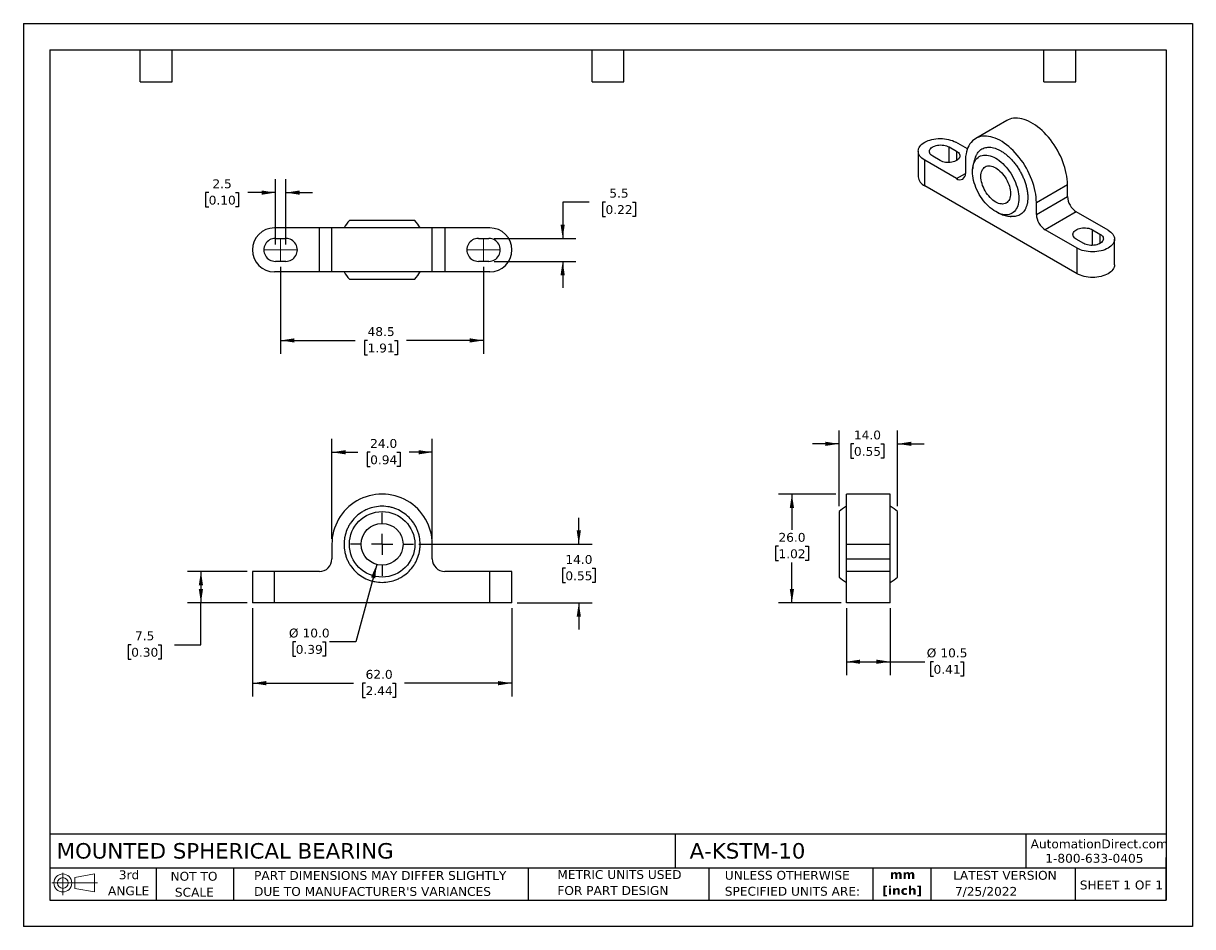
# Model space of a CAD drawing. Header units: millimetres. Extents: x 0 to 279, y 0 to 216.
import ezdxf

# ---------------------------------------------------------------- set-up
doc = ezdxf.new("R2010")
doc.units = ezdxf.units.MM
doc.linetypes.add('SLD-Center', pattern=[19.05, 15.24, -1.27, 1.27, -1.27])
doc.linetypes.add('SLD-Solid', pattern=[0])
doc.layers.add('CENTER', color=40, linetype='SLD-Center')
doc.layers.add('SLD-DEFPOINTS', color=7, linetype='Continuous')
doc.layers.add('DIMENSIONS', color=140, linetype='SLD-Solid', lineweight=25)
doc.layers.add('TEXT', color=140, linetype='SLD-Solid', lineweight=25)
doc.styles.add('SLDTEXTSTYLE0', font='VERDANA.TTF')
doc.styles.add('SLDTEXTSTYLE1', font='VERDANAB.TTF')
doc.dimstyles.new('SLDDIMSTYLE0', dxfattribs={"dimtxt": 2.158008, "dimasz": 3.302, "dimexe": 0, "dimexo": 0.0625, "dimgap": 0.539502, "dimtad": 0, "dimtih": 1, "dimtoh": 1, "dimrnd": 1e-09, "dimzin": 4, "dimdsep": 46, "dimtxsty": 'SLDTEXTSTYLE0', "dimsah": 1, "dimcen": 0.09, "dimadec": 0, "dimazin": 1, "dimtfac": 1, "dimtmove": 0, "dimatfit": 0, "dimfxl": 0, "dimfrac": 2, "dimtolj": 1, "dimtzin": 12, "dimarcsym": 0})
doc.dimstyles.new('SLDDIMSTYLE1', dxfattribs={"dimtxt": 2.158008, "dimasz": 3.302, "dimexe": 0, "dimexo": 0.0625, "dimgap": 0.539502, "dimtad": 0, "dimtih": 1, "dimtoh": 1, "dimrnd": 1e-09, "dimzin": 4, "dimdsep": 46, "dimtxsty": 'SLDTEXTSTYLE0', "dimsah": 1, "dimcen": 0.09, "dimadec": 0, "dimazin": 1, "dimtfac": 1, "dimtofl": 0, "dimtmove": 0, "dimatfit": 3, "dimfxl": 0, "dimfrac": 2, "dimtolj": 1, "dimtzin": 12, "dimarcsym": 0})
doc.dimstyles.new('SLDDIMSTYLE2', dxfattribs={"dimtxt": 2.158008, "dimasz": 3.302, "dimexe": 0, "dimexo": 0.0625, "dimgap": 0.539502, "dimtad": 0, "dimtih": 1, "dimtoh": 1, "dimrnd": 1e-09, "dimzin": 12, "dimdsep": 46, "dimtxsty": 'SLDTEXTSTYLE0', "dimsah": 1, "dimcen": 0.09, "dimadec": 0, "dimazin": 3, "dimtfac": 1, "dimtofl": 0, "dimtmove": 0, "dimatfit": 3, "dimfxl": 0, "dimfrac": 2, "dimtolj": 1, "dimtzin": 12, "dimarcsym": 0})
doc.dimstyles.new('SLDDIMSTYLE3', dxfattribs={"dimtxt": 2.158008, "dimasz": 3.302, "dimexe": 0, "dimexo": 0.0625, "dimgap": 0.539502, "dimtad": 0, "dimtih": 1, "dimtoh": 1, "dimrnd": 1e-09, "dimzin": 4, "dimdsep": 46, "dimtxsty": 'SLDTEXTSTYLE0', "dimsah": 1, "dimcen": 0, "dimadec": 0, "dimazin": 1, "dimtfac": 1, "dimtofl": 0, "dimtmove": 0, "dimatfit": 3, "dimfxl": 0, "dimfrac": 2, "dimtolj": 1, "dimtzin": 12, "dimarcsym": 0})
doc.dimstyles.new('SLDDIMSTYLE4', dxfattribs={"dimtxt": 2.158008, "dimasz": 3.302, "dimexe": 0, "dimexo": 0.0625, "dimgap": 0.539502, "dimtad": 0, "dimtih": 1, "dimtoh": 1, "dimrnd": 1e-09, "dimzin": 12, "dimdsep": 46, "dimtxsty": 'SLDTEXTSTYLE0', "dimsah": 1, "dimcen": 0.09, "dimadec": 0, "dimazin": 3, "dimtfac": 1, "dimtmove": 0, "dimatfit": 0, "dimfxl": 0, "dimfrac": 2, "dimtolj": 1, "dimtzin": 12, "dimarcsym": 0})

# ---------------------------------------------------------------- blocks, each defined once
blk = doc.blocks.new('Block11')
at = {"color": 7, "linetype": 'SLD-Solid', "lineweight": 18}
for p, q in [((0, 2.88), (10.87, 2.88)), ((2.59, 5.31), (2.59, 0)), ((5.48, 4.17), (10.18, 5.03)), ((5.48, 1.6), (5.48, 4.17)), ((10.18, 5.03), (10.18, 0.73)), ((5.48, 1.6), (10.18, 0.73))]:
    blk.add_line(p, q, dxfattribs=at)
for radius in [2.15, 1.29]:
    blk.add_circle((2.59, 2.88), radius, dxfattribs=at)
blk = doc.blocks.new('Block12')
at = {"layer": 'SLD-DEFPOINTS'}
blk.add_blockref('Block11', (0, 0), dxfattribs=at)
blk = doc.blocks.new('SW_NOTE_0')
at = {"layer": 'TEXT', "color": 0, "char_height": 2.117, "attachment_point": 2, "style": 'SLDTEXTSTYLE1'}
for s, insert in [('mm', (2.84, 2.69)), ('[inch]', (2.76, -1.13))]:
    blk.add_mtext(s, dxfattribs=dict(at, insert=insert))
blk = doc.blocks.new('SW_NOTE_0_1')
at = {"layer": 'TEXT', "color": 0, "char_height": 2.1167, "attachment_point": 1, "style": 'SLDTEXTSTYLE0'}
for s, insert in [('UNLESS OTHERWISE ', (0, 2.69)), ('SPECIFIED UNITS ARE:', (0, -1.13))]:
    blk.add_mtext(s, dxfattribs=dict(at, insert=insert))
blk = doc.blocks.new('SW_NOTE_0_2')
at = {"layer": 'TEXT', "color": 0, "char_height": 2.1167, "attachment_point": 1, "style": 'SLDTEXTSTYLE0'}
for s, insert in [('PART DIMENSIONS MAY DIFFER SLIGHTLY ', (0, 2.69)), ("DUE TO MANUFACTURER'S VARIANCES", (0, -1.13))]:
    blk.add_mtext(s, dxfattribs=dict(at, insert=insert))
blk = doc.blocks.new('SW_NOTE_0_3')
at = {"layer": 'TEXT', "color": 0, "char_height": 2.117, "attachment_point": 2, "style": 'SLDTEXTSTYLE0'}
for s, insert in [('NOT TO', (5.26, 2.69)), ('SCALE', (5.35, -1.13))]:
    blk.add_mtext(s, dxfattribs=dict(at, insert=insert))
blk = doc.blocks.new('SW_NOTE_0_4')
at = {"layer": 'TEXT', "color": 0, "char_height": 2.117, "attachment_point": 2, "style": 'SLDTEXTSTYLE0'}
for s, insert in [('3rd', (2.32, 2.69)), ('ANGLE', (2.22, -1.13))]:
    blk.add_mtext(s, dxfattribs=dict(at, insert=insert))
blk = doc.blocks.new('SW_NOTE_0_5')
at = {"layer": 'TEXT', "color": 0, "char_height": 2.1167, "attachment_point": 1, "style": 'SLDTEXTSTYLE0'}
for s, insert in [('METRIC UNITS USED ', (0, 2.69)), ('FOR PART DESIGN', (0, -1.13))]:
    blk.add_mtext(s, dxfattribs=dict(at, insert=insert))
blk = doc.blocks.new('_D')
at = {"layer": 'DIMENSIONS'}
for p, q in [((132.72, 91.39), (132.72, 97.74)), ((94.53, 91.39), (135.9, 91.39)), ((129.52, 85.66), (128.79, 85.66)), ((128.79, 85.66), (128.79, 82.23)), ((135.93, 85.66), (136.65, 85.66)), ((136.65, 85.66), (136.65, 82.23)), ((128.79, 82.23), (129.52, 82.23)), ((136.65, 82.23), (135.93, 82.23)), ((117.99, 77.39), (135.9, 77.39)), ((132.72, 77.39), (132.72, 71.04))]:
    blk.add_line(p, q, dxfattribs=at)
for points in [[(132.72, 91.39), (133.23, 94.69), (132.22, 94.69)], [(132.72, 77.39), (132.22, 74.08), (133.23, 74.08)]]:
    blk.add_solid(points, dxfattribs=at)
at = {"layer": 'DIMENSIONS', "char_height": 2.117, "attachment_point": 1, "style": 'SLDTEXTSTYLE0'}
for s, insert in [('14.0', (129.52, 88.83)), ('0.55', (129.52, 84.92))]:
    blk.add_mtext(s, dxfattribs=dict(at, insert=insert))
blk = doc.blocks.new('_D_1')
at = {"layer": 'DIMENSIONS'}
for p, q in [((54.72, 76.12), (54.72, 55.01)), ((116.72, 76.12), (116.72, 55.01)), ((54.72, 58.19), (78.85, 58.19)), ((81.78, 58.19), (81.05, 58.19)), ((81.05, 58.19), (81.05, 54.76)), ((88.19, 58.19), (88.91, 58.19)), ((88.91, 58.19), (88.91, 54.76)), ((116.72, 58.19), (91.11, 58.19)), ((81.05, 54.76), (81.78, 54.76)), ((88.91, 54.76), (88.19, 54.76))]:
    blk.add_line(p, q, dxfattribs=at)
for points in [[(54.72, 58.19), (58.03, 57.68), (58.03, 58.7)], [(116.72, 58.19), (113.42, 58.7), (113.42, 57.68)]]:
    blk.add_solid(points, dxfattribs=at)
at = {"layer": 'DIMENSIONS', "char_height": 2.117, "attachment_point": 1, "style": 'SLDTEXTSTYLE0'}
for s, insert in [('62.0', (81.78, 61.36)), ('2.44', (81.78, 57.45))]:
    blk.add_mtext(s, dxfattribs=dict(at, insert=insert))
blk = doc.blocks.new('_D_2')
at = {"layer": 'DIMENSIONS'}
for p, q in [((53.45, 84.89), (39.25, 84.89)), ((42.43, 84.89), (42.43, 77.39)), ((53.45, 77.39), (39.25, 77.39)), ((42.43, 67.39), (42.43, 77.39)), ((25.77, 67.39), (25.05, 67.39)), ((25.05, 67.39), (25.05, 63.96)), ((32.19, 67.39), (32.91, 67.39)), ((32.91, 67.39), (32.91, 63.96)), ((36.08, 67.39), (42.43, 67.39)), ((25.05, 63.96), (25.77, 63.96)), ((32.91, 63.96), (32.19, 63.96))]:
    blk.add_line(p, q, dxfattribs=at)
for points in [[(42.43, 84.89), (41.92, 81.58), (42.93, 81.58)], [(42.43, 77.39), (42.93, 80.69), (41.92, 80.69)]]:
    blk.add_solid(points, dxfattribs=at)
at = {"layer": 'DIMENSIONS', "char_height": 2.117, "attachment_point": 1, "style": 'SLDTEXTSTYLE0'}
for s, insert in [('7.5', (26.67, 70.56)), ('0.30', (25.77, 66.64))]:
    blk.add_mtext(s, dxfattribs=dict(at, insert=insert))
blk = doc.blocks.new('_D_3')
at = {"layer": 'DIMENSIONS'}
for p, q in [((84.43, 86.56), (79.48, 68.07)), ((65.08, 68.07), (64.36, 68.07)), ((64.36, 68.07), (64.36, 64.64)), ((71.5, 68.07), (72.22, 68.07)), ((72.22, 68.07), (72.22, 64.64)), ((79.48, 68.07), (73.13, 68.07)), ((64.36, 64.64), (65.08, 64.64)), ((72.22, 64.64), (71.5, 64.64))]:
    blk.add_line(p, q, dxfattribs=at)
blk.add_solid([(84.43, 86.56), (83.08, 83.5), (84.07, 83.24)], dxfattribs=at)
at = {"layer": 'DIMENSIONS', "char_height": 2.117, "attachment_point": 1, "style": 'SLDTEXTSTYLE0'}
for s, insert in [('%%c', (63.46, 71.24)), ('10.0', (66.71, 71.24)), ('0.39', (65.08, 67.33))]:
    blk.add_mtext(s, dxfattribs=dict(at, insert=insert))
blk = doc.blocks.new('_D_4')
at = {"layer": 'DIMENSIONS'}
for p, q in [((73.72, 92.66), (73.72, 116.56)), ((97.72, 92.66), (97.72, 116.56)), ((73.72, 113.39), (79.94, 113.39)), ((82.87, 113.39), (82.14, 113.39)), ((82.14, 113.39), (82.14, 109.96)), ((89.28, 113.39), (90, 113.39)), ((90, 113.39), (90, 109.96)), ((97.72, 113.39), (92.2, 113.39)), ((82.14, 109.96), (82.87, 109.96)), ((90, 109.96), (89.28, 109.96))]:
    blk.add_line(p, q, dxfattribs=at)
for points in [[(73.72, 113.39), (77.03, 112.88), (77.03, 113.9)], [(97.72, 113.39), (94.42, 113.9), (94.42, 112.88)]]:
    blk.add_solid(points, dxfattribs=at)
at = {"layer": 'DIMENSIONS', "char_height": 2.117, "attachment_point": 1, "style": 'SLDTEXTSTYLE0'}
for s, insert in [('24.0', (82.87, 116.56)), ('0.94', (82.87, 112.65))]:
    blk.add_mtext(s, dxfattribs=dict(at, insert=insert))
blk = doc.blocks.new('SW_CENTERMARKSYMBOL_0')
at = {"layer": 'CENTER', "color": 0}
for p, q in [((0, 5.08), (0, 7.54)), ((-5.08, 0), (-7.54, 0)), ((0, 0), (-2.54, 0)), ((0, 0), (0, 2.54)), ((0, 0), (0, -2.54)), ((0, 0), (2.54, 0)), ((5.08, 0), (7.54, 0)), ((0, -5.08), (0, -7.54))]:
    blk.add_line(p, q, dxfattribs=at)
blk = doc.blocks.new('_D_5')
at = {"layer": 'DIMENSIONS'}
for p, q in [((196.66, 76.12), (196.66, 60.14)), ((207.16, 76.12), (207.16, 60.14)), ((196.66, 63.32), (207.16, 63.32)), ((207.16, 63.32), (215.39, 63.32)), ((217.5, 63.32), (216.78, 63.32)), ((216.78, 63.32), (216.78, 59.89)), ((223.92, 63.32), (224.64, 63.32)), ((224.64, 63.32), (224.64, 59.89)), ((216.78, 59.89), (217.5, 59.89)), ((224.64, 59.89), (223.92, 59.89))]:
    blk.add_line(p, q, dxfattribs=at)
for points in [[(196.66, 63.32), (199.96, 62.81), (199.96, 63.82)], [(207.16, 63.32), (203.86, 63.82), (203.86, 62.81)]]:
    blk.add_solid(points, dxfattribs=at)
at = {"layer": 'DIMENSIONS', "char_height": 2.117, "attachment_point": 1, "style": 'SLDTEXTSTYLE0'}
for s, insert in [('%%c', (215.87, 66.49)), ('10.5', (219.13, 66.49)), ('0.41', (217.5, 62.57))]:
    blk.add_mtext(s, dxfattribs=dict(at, insert=insert))
blk = doc.blocks.new('_D_6')
at = {"layer": 'DIMENSIONS'}
for p, q in [((194.91, 100.48), (194.91, 118.58)), ((208.91, 100.48), (208.91, 118.58)), ((194.91, 115.4), (188.56, 115.4)), ((198.47, 115.4), (197.75, 115.4)), ((197.75, 115.4), (197.75, 111.97)), ((204.88, 115.4), (205.61, 115.4)), ((205.61, 115.4), (205.61, 111.97)), ((208.91, 115.4), (215.26, 115.4)), ((197.75, 111.97), (198.47, 111.97)), ((205.61, 111.97), (204.88, 111.97))]:
    blk.add_line(p, q, dxfattribs=at)
for points in [[(194.91, 115.4), (191.61, 115.91), (191.61, 114.9)], [(208.91, 115.4), (212.21, 114.9), (212.21, 115.91)]]:
    blk.add_solid(points, dxfattribs=at)
at = {"layer": 'DIMENSIONS', "char_height": 2.117, "attachment_point": 1, "style": 'SLDTEXTSTYLE0'}
for s, insert in [('14.0', (198.47, 118.58)), ('0.55', (198.47, 114.66))]:
    blk.add_mtext(s, dxfattribs=dict(at, insert=insert))
blk = doc.blocks.new('_D_7')
at = {"layer": 'DIMENSIONS'}
for p, q in [((194.15, 103.39), (180.47, 103.39)), ((183.65, 103.39), (183.65, 94.85)), ((180.44, 90.93), (179.72, 90.93)), ((179.72, 90.93), (179.72, 87.5)), ((186.85, 90.93), (187.58, 90.93)), ((187.58, 90.93), (187.58, 87.5)), ((179.72, 87.5), (180.44, 87.5)), ((183.65, 77.39), (183.65, 87.02)), ((187.58, 87.5), (186.85, 87.5)), ((195.39, 77.39), (180.47, 77.39))]:
    blk.add_line(p, q, dxfattribs=at)
for points in [[(183.65, 103.39), (183.14, 100.09), (184.15, 100.09)], [(183.65, 77.39), (184.15, 80.69), (183.14, 80.69)]]:
    blk.add_solid(points, dxfattribs=at)
at = {"layer": 'DIMENSIONS', "char_height": 2.117, "attachment_point": 1, "style": 'SLDTEXTSTYLE0'}
for s, insert in [('26.0', (180.44, 94.11)), ('1.02', (180.44, 90.19))]:
    blk.add_mtext(s, dxfattribs=dict(at, insert=insert))
blk = doc.blocks.new('_D_8')
at = {"layer": 'DIMENSIONS'}
for p, q in [((61.47, 157.75), (61.47, 136.94)), ((109.97, 157.75), (109.97, 136.94)), ((61.47, 140.12), (79.32, 140.12)), ((82.25, 140.12), (81.52, 140.12)), ((81.52, 140.12), (81.52, 136.69)), ((88.66, 140.12), (89.39, 140.12)), ((89.39, 140.12), (89.39, 136.69)), ((109.97, 140.12), (91.59, 140.12)), ((81.52, 136.69), (82.25, 136.69)), ((89.39, 136.69), (88.66, 136.69))]:
    blk.add_line(p, q, dxfattribs=at)
for points in [[(61.47, 140.12), (64.78, 139.61), (64.78, 140.62)], [(109.97, 140.12), (106.67, 140.62), (106.67, 139.61)]]:
    blk.add_solid(points, dxfattribs=at)
at = {"layer": 'DIMENSIONS', "char_height": 2.117, "attachment_point": 1, "style": 'SLDTEXTSTYLE0'}
for s, insert in [('48.5', (82.25, 143.29)), ('1.91', (82.25, 139.37))]:
    blk.add_mtext(s, dxfattribs=dict(at, insert=insert))
blk = doc.blocks.new('_D_9')
at = {"layer": 'DIMENSIONS'}
for p, q in [((135.22, 173.19), (128.87, 173.19)), ((128.87, 173.19), (128.87, 164.52)), ((139.11, 173.19), (138.39, 173.19)), ((138.39, 173.19), (138.39, 169.77)), ((145.52, 173.19), (146.25, 173.19)), ((146.25, 173.19), (146.25, 169.77)), ((138.39, 169.77), (139.11, 169.77)), ((146.25, 169.77), (145.52, 169.77)), ((112.49, 164.52), (132.05, 164.52)), ((112.49, 159.02), (132.05, 159.02)), ((128.87, 159.02), (128.87, 152.67))]:
    blk.add_line(p, q, dxfattribs=at)
for points in [[(128.87, 164.52), (129.38, 167.82), (128.36, 167.82)], [(128.87, 159.02), (128.36, 155.71), (129.38, 155.71)]]:
    blk.add_solid(points, dxfattribs=at)
at = {"layer": 'DIMENSIONS', "char_height": 2.117, "attachment_point": 1, "style": 'SLDTEXTSTYLE0'}
for s, insert in [('5.5', (140.01, 176.37)), ('0.22', (139.11, 172.45))]:
    blk.add_mtext(s, dxfattribs=dict(at, insert=insert))
blk = doc.blocks.new('_D_10')
at = {"layer": 'DIMENSIONS'}
for p, q in [((60.22, 163.04), (60.22, 178.63)), ((62.72, 163.04), (62.72, 178.63)), ((44.28, 175.45), (43.56, 175.45)), ((43.56, 175.45), (43.56, 172.02)), ((50.69, 175.45), (51.42, 175.45)), ((51.42, 175.45), (51.42, 172.02)), ((60.22, 175.45), (53.62, 175.45)), ((62.72, 175.45), (69.07, 175.45)), ((43.56, 172.02), (44.28, 172.02)), ((51.42, 172.02), (50.69, 172.02))]:
    blk.add_line(p, q, dxfattribs=at)
for points in [[(60.22, 175.45), (56.92, 175.96), (56.92, 174.94)], [(62.72, 175.45), (66.03, 174.94), (66.03, 175.96)]]:
    blk.add_solid(points, dxfattribs=at)
at = {"layer": 'DIMENSIONS', "char_height": 2.117, "attachment_point": 1, "style": 'SLDTEXTSTYLE0'}
for s, insert in [('2.5', (45.18, 178.62)), ('0.10', (44.28, 174.71))]:
    blk.add_mtext(s, dxfattribs=dict(at, insert=insert))

msp = doc.modelspace()

# ---------------------------------------------------------------- linework, layer by layer
at = {"color": 7, "linetype": 'SLD-Solid'}
for p, q in [((0.002, 215.903), (0.002, 0.003)), ((0.002, 215.903), (279.402, 215.903)), ((279.402, 215.903), (279.402, 0.003)), ((279.402, 0.003), (0.002, 0.003))]:
    msp.add_line(p, q, dxfattribs=at)
for p, q in [((235.008, 192.682), (227.583, 188.396)), ((225.582, 185.886), (222.799, 187.492)), ((213.837, 185.349), (213.837, 179.225)), ((221.208, 186.37), (222.976, 185.349)), ((221.208, 182.642), (221.208, 186.37)), ((222.976, 185.349), (222.976, 183.104)), ((222.976, 178.818), (215.374, 183.206)), ((215.374, 177.082), (215.374, 183.206)), ((219.087, 183.104), (217.319, 184.124)), ((225.097, 182.901), (225.097, 180.043)), ((222.976, 178.818), (225.097, 180.042)), ((251.79, 156.059), (215.374, 177.082)), ((242.068, 173.104), (249.492, 177.39)), ((249.492, 174.532), (249.492, 177.39)), ((242.068, 170.246), (249.492, 174.532)), ((242.068, 170.246), (242.068, 173.104)), ((251.614, 170.858), (244.189, 166.572)), ((259.215, 166.47), (251.614, 170.858)), ((85.723, 168.766), (77.897, 168.766)), ((93.549, 168.766), (85.723, 168.766)), ((70.723, 167.016), (59.973, 167.016)), ((70.723, 156.516), (70.723, 167.016)), ((73.723, 167.016), (70.723, 167.016)), ((73.723, 156.516), (73.723, 167.016)), ((97.723, 167.016), (73.723, 167.016)), ((97.723, 156.516), (97.723, 167.016)), ((100.723, 167.016), (97.723, 167.016)), ((100.723, 167.016), (100.723, 156.516)), ((111.473, 167.016), (100.723, 167.016)), ((251.79, 162.184), (244.189, 166.572)), ((255.503, 166.572), (257.271, 165.551)), ((255.503, 162.844), (255.503, 166.572)), ((257.271, 165.551), (257.271, 163.306)), ((60.223, 164.516), (62.723, 164.516)), ((108.723, 164.516), (111.223, 164.516)), ((253.381, 163.306), (251.614, 164.327)), ((251.79, 156.059), (251.79, 162.184)), ((260.753, 158.203), (260.753, 164.327)), ((70.723, 156.516), (59.973, 156.516)), ((62.723, 159.016), (60.223, 159.016)), ((73.723, 156.516), (70.723, 156.516)), ((97.723, 156.516), (73.723, 156.516)), ((100.723, 156.516), (97.723, 156.516)), ((111.473, 156.516), (100.723, 156.516)), ((111.223, 159.016), (108.723, 159.016)), ((77.897, 154.766), (85.723, 154.766)), ((85.723, 154.766), (93.549, 154.766)), ((207.162, 103.387), (196.662, 103.387)), ((196.662, 91.386), (196.662, 103.387)), ((207.162, 91.386), (207.162, 103.387)), ((194.912, 99.212), (194.912, 83.56)), ((208.912, 83.56), (208.912, 99.212)), ((73.723, 91.386), (73.723, 87.886)), ((97.723, 87.886), (97.723, 91.386)), ((196.662, 91.386), (207.162, 91.386)), ((196.662, 87.886), (196.662, 91.386)), ((207.162, 87.886), (207.162, 91.386)), ((196.662, 87.886), (207.162, 87.886)), ((196.662, 84.886), (196.662, 87.886)), ((207.162, 84.886), (207.162, 87.886)), ((54.723, 84.886), (54.723, 77.386)), ((59.973, 84.886), (54.723, 84.886)), ((70.723, 84.886), (59.973, 84.886)), ((59.973, 77.386), (59.973, 84.886)), ((111.473, 84.886), (100.723, 84.886)), ((111.473, 77.386), (111.473, 84.886)), ((116.723, 84.886), (111.473, 84.886)), ((116.723, 77.386), (116.723, 84.886)), ((196.662, 77.386), (196.662, 84.886)), ((207.162, 84.886), (196.662, 84.886)), ((207.162, 77.386), (207.162, 84.886)), ((59.973, 77.386), (54.723, 77.386)), ((111.473, 77.386), (59.973, 77.386)), ((116.723, 77.386), (111.473, 77.386)), ((207.162, 77.386), (196.662, 77.386))]:
    msp.add_line(p, q)
at = {"color": 7, "linetype": 'SLD-Center', "lineweight": 18}
for p, q in [((61.473, 164.516), (61.473, 159.016)), ((109.973, 164.516), (109.973, 159.016)), ((57.473, 161.766), (65.473, 161.766)), ((105.973, 161.766), (113.973, 161.766))]:
    msp.add_line(p, q, dxfattribs=at)
at = {"flags": 128}
for points in [[(249.492, 177.39), (249.475, 178.028), (249.423, 178.683), (249.336, 179.353), (249.215, 180.036), (249.06, 180.727), (248.873, 181.425), (248.652, 182.127), (248.401, 182.829), (248.119, 183.529), (247.808, 184.224), (247.469, 184.911), (247.103, 185.587), (246.712, 186.249), (246.298, 186.896), (245.862, 187.523), (245.406, 188.129), (244.932, 188.711), (244.442, 189.266), (243.938, 189.793), (243.422, 190.289), (242.895, 190.752), (242.361, 191.181), (241.822, 191.572), (241.279, 191.926), (240.735, 192.24), (240.192, 192.513), (239.653, 192.744), (239.119, 192.933), (238.593, 193.077), (238.076, 193.177), (237.572, 193.232), (237.082, 193.243), (236.608, 193.208), (236.152, 193.129), (235.716, 193.004), (235.302, 192.836), (235.008, 192.682)], [(215.374, 183.206), (215.028, 183.426), (214.722, 183.665), (214.457, 183.92), (214.236, 184.189), (214.063, 184.469), (213.938, 184.758), (213.862, 185.052), (213.837, 185.349), (213.862, 185.646), (213.938, 185.94), (214.063, 186.229), (214.236, 186.509), (214.457, 186.778), (214.722, 187.033), (215.028, 187.272), (215.374, 187.492), (215.756, 187.692), (216.17, 187.869), (216.612, 188.022), (217.078, 188.149), (217.563, 188.249), (218.063, 188.322), (218.572, 188.365), (219.087, 188.38), (219.601, 188.365), (220.111, 188.322), (220.611, 188.249), (221.096, 188.149), (221.562, 188.022), (222.003, 187.869), (222.417, 187.692), (222.799, 187.492)], [(242.068, 173.104), (242.05, 173.742), (241.998, 174.397), (241.911, 175.067), (241.79, 175.75), (241.636, 176.441), (241.448, 177.139), (241.228, 177.841), (240.976, 178.543), (240.694, 179.243), (240.383, 179.938), (240.044, 180.625), (239.678, 181.301), (239.287, 181.963), (238.873, 182.61), (238.437, 183.237), (237.981, 183.843), (237.508, 184.425), (237.017, 184.98), (236.513, 185.507), (235.997, 186.003), (235.471, 186.466), (234.937, 186.895), (234.397, 187.286), (233.854, 187.64), (233.31, 187.954), (232.768, 188.227), (232.228, 188.458), (231.694, 188.646), (231.168, 188.791), (230.652, 188.891), (230.147, 188.946), (229.657, 188.957), (229.183, 188.922), (228.728, 188.842), (228.292, 188.718), (227.877, 188.55), (227.487, 188.339), (227.121, 188.085), (226.782, 187.789), (226.471, 187.454), (226.189, 187.079), (225.937, 186.668), (225.717, 186.22), (225.529, 185.739), (225.374, 185.226), (225.253, 184.684), (225.167, 184.114), (225.115, 183.519), (225.097, 182.901)], [(217.319, 184.124), (217.072, 184.288), (216.866, 184.469), (216.705, 184.665), (216.592, 184.871), (216.528, 185.085), (216.515, 185.301), (216.553, 185.517), (216.642, 185.727), (216.78, 185.929), (216.964, 186.118), (217.191, 186.29), (217.456, 186.444), (217.755, 186.575), (218.082, 186.681), (218.432, 186.76), (218.796, 186.812), (219.17, 186.834), (219.545, 186.826), (219.915, 186.789), (220.272, 186.724), (220.611, 186.631), (220.925, 186.512), (221.208, 186.37)], [(222.976, 185.349), (223.223, 185.186), (223.428, 185.005), (223.59, 184.809), (223.703, 184.602), (223.767, 184.389), (223.78, 184.172), (223.741, 183.957), (223.652, 183.746), (223.515, 183.545), (223.331, 183.356), (223.104, 183.183), (222.839, 183.03), (222.54, 182.899), (222.212, 182.793), (221.863, 182.713), (221.499, 182.662), (221.125, 182.64), (220.75, 182.647), (220.38, 182.684), (220.022, 182.75), (219.683, 182.843), (219.37, 182.962), (219.087, 183.104)], [(232.345, 183.678), (232.779, 183.408), (233.211, 183.1), (233.637, 182.756), (234.055, 182.378), (234.463, 181.969), (234.857, 181.531), (235.237, 181.067), (235.598, 180.58), (235.939, 180.072), (236.258, 179.548), (236.553, 179.009), (236.822, 178.46), (237.064, 177.903), (237.276, 177.343), (237.458, 176.782), (237.608, 176.224), (237.726, 175.673), (237.811, 175.132), (237.862, 174.604), (237.879, 174.093), (237.862, 173.602), (237.811, 173.133), (237.726, 172.69), (237.608, 172.275), (237.458, 171.891), (237.276, 171.54), (237.064, 171.225), (236.822, 170.947), (236.553, 170.708), (236.258, 170.51), (235.939, 170.354), (235.598, 170.24), (235.237, 170.17), (234.857, 170.144), (234.463, 170.161), (234.055, 170.223), (233.637, 170.328), (233.211, 170.476), (232.779, 170.667), (232.345, 170.897), (231.911, 171.168), (231.479, 171.476), (231.053, 171.82), (230.635, 172.197), (230.227, 172.606), (229.833, 173.044), (229.454, 173.508), (229.092, 173.996), (228.751, 174.503), (228.432, 175.028), (228.137, 175.567), (227.868, 176.116), (227.627, 176.673), (227.414, 177.233), (227.232, 177.794), (227.082, 178.352), (226.964, 178.903), (226.879, 179.444), (226.828, 179.971), (226.811, 180.483), (226.828, 180.974), (226.879, 181.443), (226.964, 181.886), (227.082, 182.301), (227.232, 182.685), (227.414, 183.036), (227.627, 183.351), (227.868, 183.629), (228.137, 183.867), (228.432, 184.066), (228.751, 184.222), (229.092, 184.336), (229.454, 184.406), (229.833, 184.432), (230.227, 184.414), (230.635, 184.353), (231.053, 184.248), (231.479, 184.099), (231.911, 183.909), (232.345, 183.678)], [(232.345, 181.371), (232.692, 181.151), (233.035, 180.894), (233.371, 180.602), (233.698, 180.279), (234.012, 179.926), (234.309, 179.549), (234.588, 179.149), (234.845, 178.732), (235.078, 178.3), (235.285, 177.859), (235.463, 177.412), (235.611, 176.965), (235.728, 176.52), (235.813, 176.083), (235.864, 175.657), (235.881, 175.247), (235.864, 174.857), (235.813, 174.49), (235.728, 174.15), (235.611, 173.84), (235.463, 173.563), (235.285, 173.323), (235.078, 173.12), (234.845, 172.958), (234.588, 172.837), (234.309, 172.759), (234.012, 172.725), (233.698, 172.735), (233.371, 172.789), (233.035, 172.885), (232.692, 173.025), (232.345, 173.205), (231.998, 173.425), (231.655, 173.682), (231.319, 173.973), (230.992, 174.297), (230.678, 174.649), (230.381, 175.027), (230.102, 175.427), (229.845, 175.844), (229.612, 176.276), (229.405, 176.717), (229.227, 177.163), (229.079, 177.611), (228.962, 178.056), (228.877, 178.493), (228.826, 178.919), (228.809, 179.329), (228.826, 179.719), (228.877, 180.086), (228.962, 180.426), (229.079, 180.736), (229.227, 181.013), (229.405, 181.253), (229.612, 181.456), (229.845, 181.618), (230.102, 181.739), (230.381, 181.816), (230.678, 181.851), (230.992, 181.841), (231.319, 181.787), (231.655, 181.69), (231.998, 181.551), (232.345, 181.371)], [(251.614, 164.327), (251.367, 164.49), (251.161, 164.671), (251, 164.867), (250.886, 165.073), (250.823, 165.287), (250.81, 165.503), (250.848, 165.719), (250.937, 165.929), (251.075, 166.131), (251.259, 166.32), (251.485, 166.492), (251.751, 166.646), (252.05, 166.777), (252.377, 166.883), (252.726, 166.962), (253.091, 167.014), (253.464, 167.036), (253.839, 167.028), (254.209, 166.992), (254.567, 166.926), (254.906, 166.833), (255.22, 166.714), (255.503, 166.572)], [(259.215, 166.47), (259.561, 166.249), (259.868, 166.01), (260.133, 165.755), (260.353, 165.486), (260.527, 165.206), (260.652, 164.918), (260.727, 164.624), (260.753, 164.327), (260.727, 164.03), (260.652, 163.735), (260.527, 163.447), (260.353, 163.167), (260.133, 162.898), (259.868, 162.643), (259.561, 162.404), (259.215, 162.184), (258.833, 161.984), (258.419, 161.807), (257.978, 161.654), (257.512, 161.527), (257.027, 161.426), (256.527, 161.354), (256.017, 161.31), (255.503, 161.296), (254.988, 161.31), (254.479, 161.354), (253.979, 161.426), (253.494, 161.527), (253.028, 161.654), (252.586, 161.807), (252.172, 161.984), (251.79, 162.184)], [(257.271, 165.551), (257.517, 165.388), (257.723, 165.207), (257.884, 165.011), (257.998, 164.804), (258.062, 164.591), (258.074, 164.374), (258.036, 164.159), (257.947, 163.948), (257.809, 163.747), (257.625, 163.558), (257.399, 163.385), (257.133, 163.232), (256.834, 163.101), (256.507, 162.995), (256.158, 162.915), (255.793, 162.864), (255.42, 162.842), (255.045, 162.849), (254.675, 162.886), (254.317, 162.952), (253.978, 163.045), (253.664, 163.164), (253.381, 163.306)], [(260.753, 158.203), (260.753, 158.203), (260.727, 157.905), (260.652, 157.611), (260.527, 157.323), (260.353, 157.043), (260.133, 156.774), (259.868, 156.519), (259.561, 156.28), (259.215, 156.059), (258.833, 155.86), (258.419, 155.683), (257.978, 155.53), (257.512, 155.402), (257.027, 155.302), (256.527, 155.23), (256.017, 155.186), (255.503, 155.172), (254.988, 155.186), (254.479, 155.23), (253.979, 155.302), (253.494, 155.402), (253.028, 155.53), (252.586, 155.683), (252.172, 155.86), (251.79, 156.059)]]:
    msp.add_lwpolyline(points, dxfattribs=at)
for radius in [7.826, 5]:
    msp.add_circle((85.723, 91.386), radius)
for centre, radius, start, end in [((216.464, 179.487), 2.64, 185.69468, 245.62499), ((223.804, 179.833), 1.31, 230.79671, 9.21404), ((254.098, 174.742), 4.61, 182.60548, 237.39452), ((85.723, 161.766), 10.5, 138.18969, 150), ((85.723, 161.766), 10.5, 30, 41.81031), ((246.673, 170.456), 4.61, 182.60548, 237.39452), ((59.973, 161.766), 5.25, 90.00035, 269.99965), ((111.473, 161.766), 5.25, 270.00035, 89.99965), ((60.223, 161.766), 2.75, 89.99951, 270), ((62.723, 161.766), 2.75, 269.99951, 90), ((108.723, 161.766), 2.75, 89.99951, 270), ((111.223, 161.766), 2.75, 269.99951, 90), ((85.723, 161.766), 10.5, 210, 221.81031), ((85.723, 161.766), 10.5, 318.18969, 330), ((85.723, 91.387), 12, 359.9926, 180.0074), ((201.912, 91.386), 10.5, 120, 131.81031), ((201.912, 91.386), 10.5, 48.18969, 60), ((70.723, 87.886), 3, 270, 360), ((100.723, 87.886), 3, 180, 270), ((201.912, 91.386), 10.5, 228.18969, 240), ((201.912, 91.386), 10.5, 300, 311.81031)]:
    msp.add_arc(centre, radius, start, end)
for points, knots in [([(227.517, 183.962), (227.519, 183.969), (227.588, 184.204), (227.795, 184.601), (228.142, 185.132), (228.566, 185.566), (229.051, 185.908), (229.594, 186.148), (230.187, 186.285), (230.822, 186.319), (231.494, 186.246), (232.191, 186.069), (232.89, 185.803), (233.357, 185.55), (233.582, 185.427)], [0, 0, 0, 0, 0.00291801, 0.09400251, 0.18508701, 0.27646196, 0.36754646, 0.45863096, 0.55000591, 0.64109041, 0.7321749, 0.82354986, 0.91463435, 1, 1, 1, 1]), ([(233.582, 185.427), (233.823, 185.279), (234.305, 184.982), (235.019, 184.424), (235.715, 183.793), (236.384, 183.085), (237.017, 182.314), (237.608, 181.489), (238.146, 180.619), (238.628, 179.716), (239.046, 178.792), (239.394, 177.858), (239.67, 176.926), (239.869, 176.007), (239.987, 175.113), (240.025, 174.256), (239.983, 173.446), (239.858, 172.694), (239.654, 172.009), (239.375, 171.399), (239.021, 170.874), (238.599, 170.438), (238.114, 170.096), (237.571, 169.856), (236.977, 169.722), (236.408, 169.681), (236.026, 169.732), (235.869, 169.754)], [0, 0, 0, 0, 0.04044543, 0.08101984, 0.12146527, 0.1619107, 0.20248511, 0.24293054, 0.28337597, 0.32395038, 0.36439581, 0.40484124, 0.44541565, 0.48586108, 0.52630652, 0.56688092, 0.60732635, 0.64777179, 0.68834619, 0.72879162, 0.76923706, 0.80981146, 0.8502569, 0.89070233, 0.93127673, 0.97172217, 1, 1, 1, 1]), ([(227.567, 184.098), (227.485, 183.883), (227.319, 183.453), (227.124, 182.785), (226.972, 182.103), (226.879, 181.535), (226.851, 181.194), (226.842, 181.087)], [0, 0, 0, 0, 0.2221023, 0.4453163, 0.6699297, 0.8963389, 1, 1, 1, 1]), ([(232.88, 170.624), (232.953, 170.588), (233.219, 170.46), (233.697, 170.276), (234.312, 170.07), (234.944, 169.906), (235.518, 169.789), (235.883, 169.744), (236.031, 169.726)], [0, 0, 0, 0, 0.07389409, 0.26930774, 0.46632329, 0.66466463, 0.86410782, 1, 1, 1, 1]), ([(85.723, 100.479), (86.324, 100.479), (86.914, 100.42), (87.786, 100.247), (88.074, 100.175), (88.645, 100.002), (88.929, 99.9), (89.755, 99.558), (90.277, 99.279), (91.266, 98.619), (91.734, 98.235), (92.573, 97.396), (92.949, 96.938), (93.448, 96.193), (93.602, 95.935), (93.883, 95.41), (94.136, 94.874), (94.337, 94.316), (94.51, 93.747), (94.583, 93.455), (94.758, 92.575), (94.816, 91.985), (94.817, 91.095), (94.802, 90.798), (94.744, 90.202), (94.7, 89.905), (94.526, 89.031), (94.355, 88.464), (94.013, 87.638), (93.885, 87.366), (93.603, 86.839), (93.451, 86.584), (92.957, 85.845), (92.582, 85.385), (91.734, 84.536), (91.274, 84.159), (90.535, 83.665), (90.281, 83.512), (89.755, 83.23), (89.483, 83.101), (88.656, 82.758), (88.09, 82.586), (86.925, 82.353), (86.324, 82.293), (85.122, 82.293), (84.532, 82.351), (83.66, 82.525), (83.372, 82.597), (82.801, 82.77), (82.517, 82.871), (81.691, 83.214), (81.169, 83.493), (80.18, 84.153), (79.713, 84.537), (78.874, 85.375), (78.497, 85.833), (77.999, 86.579), (77.844, 86.837), (77.563, 87.362), (77.31, 87.898), (77.11, 88.456), (76.937, 89.025), (76.863, 89.317), (76.688, 90.197), (76.63, 90.787), (76.63, 91.676), (76.644, 91.973), (76.702, 92.569), (76.746, 92.866), (76.92, 93.741), (77.092, 94.308), (77.433, 95.134), (77.561, 95.406), (77.843, 95.933), (77.995, 96.188), (78.489, 96.927), (78.864, 97.386), (79.712, 98.236), (80.173, 98.613), (80.911, 99.107), (81.165, 99.26), (81.691, 99.542), (81.964, 99.671), (82.79, 100.014), (83.357, 100.186), (84.521, 100.419), (85.122, 100.479), (85.723, 100.479)], [0, 0, 0, 0, 0.03125, 0.03125, 0.046875, 0.046875, 0.0625, 0.0625, 0.09375, 0.09375, 0.125, 0.125, 0.15625, 0.15625, 0.171875, 0.171875, 0.1875, 0.203125, 0.203125, 0.21875, 0.21875, 0.25, 0.25, 0.265625, 0.265625, 0.28125, 0.28125, 0.3125, 0.3125, 0.328125, 0.328125, 0.34375, 0.34375, 0.375, 0.375, 0.40625, 0.40625, 0.421875, 0.421875, 0.4375, 0.4375, 0.46875, 0.46875, 0.5, 0.5, 0.53125, 0.53125, 0.546875, 0.546875, 0.5625, 0.5625, 0.59375, 0.59375, 0.625, 0.625, 0.65625, 0.65625, 0.671875, 0.671875, 0.6875, 0.703125, 0.703125, 0.71875, 0.71875, 0.75, 0.75, 0.765625, 0.765625, 0.78125, 0.78125, 0.8125, 0.8125, 0.828125, 0.828125, 0.84375, 0.84375, 0.875, 0.875, 0.90625, 0.90625, 0.921875, 0.921875, 0.9375, 0.9375, 0.96875, 0.96875, 1, 1, 1, 1])]:
    msp.add_open_spline(points, degree=3, knots=knots)
at = {"layer": 'TEXT'}
for p, q in [((6.35, 209.55), (273.05, 209.55)), ((6.35, 209.55), (6.35, 6.35)), ((27.94, 201.93), (27.94, 209.55)), ((35.56, 201.93), (35.56, 209.55)), ((135.89, 201.93), (135.89, 209.55)), ((143.51, 201.93), (143.51, 209.55)), ((243.84, 201.93), (243.84, 209.55)), ((251.46, 201.93), (251.46, 209.55)), ((273.05, 209.55), (273.05, 6.35)), ((27.94, 201.93), (35.56, 201.93)), ((135.89, 201.93), (143.51, 201.93)), ((243.84, 201.93), (251.46, 201.93)), ((273.05, 22.126), (6.35, 22.126)), ((155.759, 22.126), (155.759, 13.97)), ((239.575, 22.126), (239.575, 13.97)), ((273.05, 6.35), (273.05, 16.51)), ((273.05, 13.97), (6.35, 13.97)), ((31.75, 13.97), (31.75, 6.35)), ((50.212, 13.97), (50.212, 6.35)), ((120.646, 13.97), (120.646, 6.35)), ((163.78, 13.97), (163.78, 6.35)), ((203.024, 13.97), (203.024, 6.35)), ((216.812, 13.97), (216.812, 6.35)), ((251.349, 13.97), (251.349, 6.35)), ((6.35, 6.35), (273.05, 6.35))]:
    msp.add_line(p, q, dxfattribs=at)

# ---------------------------------------------------------------- block references
at = {"layer": 'CENTER'}
msp.add_blockref('SW_CENTERMARKSYMBOL_0', (85.723, 91.386), dxfattribs=at)
at = {"layer": 'SLD-DEFPOINTS'}
msp.add_blockref('Block12', (6.838, 7.554), dxfattribs=at)
at = {"layer": 'TEXT'}
for name, p in [('SW_NOTE_0_4', (22.932, 10.755)), ('SW_NOTE_0_3', (35.51, 10.407)), ('SW_NOTE_0_2', (55.119, 10.604)), ('SW_NOTE_0_5', (127.604, 10.82)), ('SW_NOTE_0_1', (167.608, 10.642)), ('SW_NOTE_0', (207.255, 10.849))]:
    msp.add_blockref(name, p, dxfattribs=at)

# ---------------------------------------------------------------- texts
at = {"layer": 'TEXT', "style": 'SLDTEXTSTYLE0'}
for s, insert, char_height, attachment_point in [('MOUNTED SPHERICAL BEARING', (7.966, 19.973), 3.70417, 1), ('A-KSTM-10', (159.208, 19.973), 3.7042, 1), ('AutomationDirect.com', (240.695, 20.836), 2.11667, 1), ('1-800-633-0405', (244.192, 17.397), 2.11667, 1), ('LATEST VERSION', (234.552, 13.324), 2.11667, 2), ('7/25/2022', (222.613, 9.486), 2.1167, 1), ('SHEET 1 OF 1', (252.441, 11.011), 2.11667, 1)]:
    msp.add_mtext(s, dxfattribs=dict(at, insert=insert, char_height=char_height, attachment_point=attachment_point))

# ---------------------------------------------------------------- dimensions: what is measured, and where the dimension line sits
at = {"layer": 'DIMENSIONS'}
for base, p1, p2, dimstyle, picture, middle in [((62.723, 175.45), (60.223, 161.766), (62.723, 161.766), 'SLDDIMSTYLE4', '_D_10', (47.488, 175.45)), ((194.912, 115.404), (208.912, 99.212), (194.912, 99.212), 'SLDDIMSTYLE0', '_D_6', (201.677, 115.404)), ((97.723, 113.387), (73.723, 91.386), (97.723, 91.386), 'SLDDIMSTYLE1', '_D_4', (86.072, 113.387)), ((54.723, 58.187), (116.723, 77.386), (54.723, 77.386), 'SLDDIMSTYLE1', '_D_1', (84.983, 58.187))]:
    dim = msp.add_linear_dim(base=base, p1=p1, p2=p2, dimstyle=dimstyle, dxfattribs=at)
    dim.commit()
    dim.dimension.update_dxf_attribs({"geometry": picture, "text_midpoint": middle, "dimtype": 160})
for base, p1, p2, angle, dimstyle, picture, middle in [((128.871, 164.516), (111.223, 159.016), (111.223, 164.516), 90, 'SLDDIMSTYLE4', '_D_9', (128.871, 173.195)), ((109.973, 140.115), (61.473, 159.016), (109.973, 159.016), 359.99976, 'SLDDIMSTYLE2', '_D_8', (85.454, 140.116)), ((183.646, 77.386), (196.662, 103.387), (196.662, 77.386), 90, 'SLDDIMSTYLE1', '_D_7', (183.646, 90.934)), ((132.723, 91.386), (116.723, 77.386), (93.263, 91.386), 90, 'SLDDIMSTYLE0', '_D', (132.723, 85.658)), ((42.426, 77.386), (54.723, 84.886), (54.723, 77.386), 90, 'SLDDIMSTYLE2', '_D_2', (42.426, 67.386))]:
    dim = msp.add_linear_dim(base=base, p1=p1, p2=p2, angle=angle, dimstyle=dimstyle, dxfattribs=at)
    dim.commit()
    dim.dimension.update_dxf_attribs({"geometry": picture, "text_midpoint": middle, "dimtype": 160})
dim = msp.add_diameter_dim_2p(p1=(87.017, 96.215), p2=(84.429, 86.556), dimstyle='SLDDIMSTYLE3', dxfattribs=at)
dim.commit()
dim.dimension.update_dxf_attribs({"geometry": '_D_3', "text_midpoint": (68.291, 68.071), "dimtype": 163})
dim = msp.add_linear_dim(base=(196.662, 63.316), p1=(207.162, 77.386), p2=(196.662, 77.386), text='%%c<>', dimstyle='SLDDIMSTYLE2', dxfattribs=at)
dim.commit()
dim.dimension.update_dxf_attribs({"geometry": '_D_5', "text_midpoint": (220.709, 63.316), "dimtype": 160})

doc.saveas('drawing.dxf')
